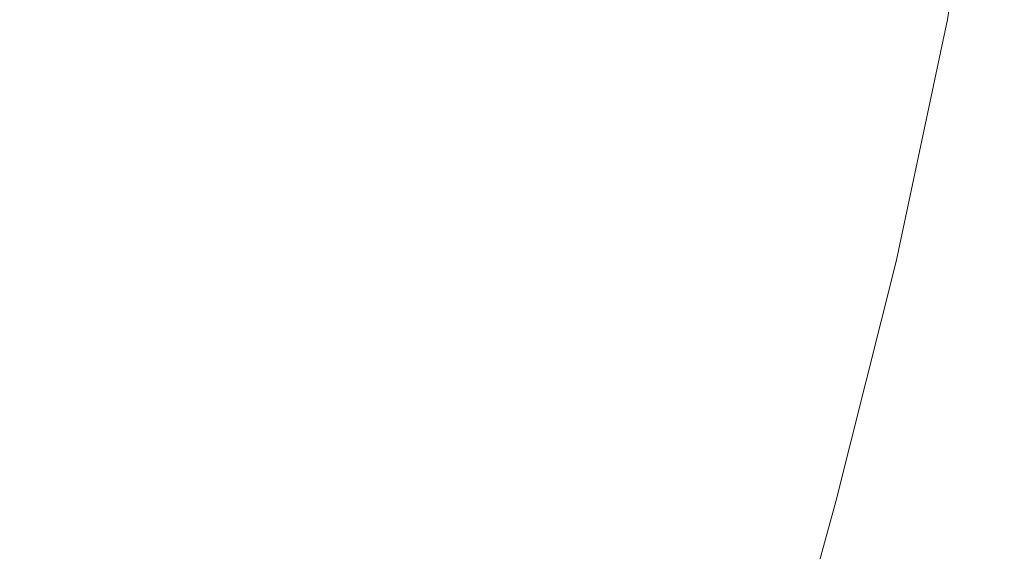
# Model space of a CAD drawing. Header units: millimetres. Extents: x 58537 to 97688, y -8921 to 14216.
# Tile 111 of 189: x 68657 to 68838, y 3392 to 3490. Entities that reach past the tile are written whole.
import ezdxf

# ---------------------------------------------------------------- set-up
doc = ezdxf.new("R2010")
doc.units = ezdxf.units.MM
doc.header["$MEASUREMENT"] = 0
doc.linetypes.add('Wipeout_Contour', pattern=[1000, 0, -1000])
doc.layers.add('Nowe_A-Armatura', color=7, linetype='Continuous')
doc.layers.add('Nowe_A-Wymiary-Zewnętrzne', color=7, linetype='Continuous')
doc.layers.add('Nowe_A-Armatura_Nr_pióra__1', color=7, linetype='Continuous', lineweight=13)
doc.layers.add('Nowe_A-Wymiary-Zewnętrzne_Nr_pióra__46', color=5, linetype='Continuous', lineweight=15)
doc.layers.add('Nowe_A-Wymiary-Zewnętrzne_Nr_pióra__45', color=7, linetype='Continuous', lineweight=15, true_color=0x40a5ff)
doc.layers.add('Nowe_A-Wymiary-Zewnętrzne_Nr_pióra__85', color=7, linetype='Continuous', lineweight=13, true_color=0x80c2ff)
doc.styles.add('STYL_AUTOMATYCZNY_2', font='arial.ttf')
doc.dimstyles.new('STYL_AUTOMATYCZNY__1', dxfattribs={"dimtxt": 125, "dimasz": 47.5, "dimexe": 0.18, "dimexo": 20, "dimgap": 0, "dimtad": 1, "dimdec": 1, "dimlfac": 0.1, "dimzin": 0, "dimdsep": 46, "dimtxsty": 'STYL_AUTOMATYCZNY_2', "dimblk": 'ARROWHEAD_11', "dimblk1": 'ARROWHEAD_11', "dimblk2": 'ARROWHEAD_11', "dimcen": 0.09, "dimclrd": 256, "dimclre": 256, "dimclrt": 5, "dimadec": 1, "dimazin": 0, "dimtfac": 1, "dimtdec": 4, "dimtmove": 0, "dimatfit": 3, "dimfxl": 0, "dimtolj": 1, "dimtzin": 0, "dimarcsym": 0})

# ---------------------------------------------------------------- blocks, each defined once
blk = doc.blocks.new('ElemPrzekroju_168')
at = {"color": 254, "linetype": 'Wipeout_Contour', "lineweight": 0, "ltscale": 1449158.234473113}
blk.add_wipeout([(68694.25, 3580), (68700.17, 3579), (68842.29, 3579), (68834.76, 3534.38), (68827.39, 3489.67), (68818.01, 3445.32), (68806.93, 3401.37), (68802.68, 3385.7), (69094.59, 2890), (69094.59, 3700), (69007.54, 3700), (69007.33, 3699.27), (69001.28, 3681.63), (68994.49, 3664.25), (68987.27, 3647.06), (68979.72, 3630), (68954.72, 3630), (68952.32, 3617), (68948.76, 3604.26), (68944.09, 3591.9), (68938.32, 3580)], dxfattribs=at).dxf.layer = 'Nowe_A-Armatura'
blk = doc.blocks.new('ElemPrzekroju_169')
at = {"color": 254, "linetype": 'Wipeout_Contour', "lineweight": 0, "ltscale": 206641.622409}
blk.add_wipeout([(68805.87, 3401.36), (68793.28, 3357.64), (68794.27, 3357.65)], dxfattribs=at).dxf.layer = 'Nowe_A-Armatura'
at = {"color": 254, "linetype": 'Wipeout_Contour', "lineweight": 0, "ltscale": 206249.602388}
blk.add_wipeout([(68642.37, 3355.11), (68676.77, 3355.49), (68682.88, 3399.7)], dxfattribs=at).dxf.layer = 'Nowe_A-Armatura'
at = {"color": 254, "linetype": 'Wipeout_Contour', "lineweight": 0, "ltscale": 206653.256779}
blk.add_wipeout([(68793.28, 3357.64), (68805.87, 3401.36), (68804.54, 3401.34)], dxfattribs=at).dxf.layer = 'Nowe_A-Armatura'
at = {"color": 254, "linetype": 'Wipeout_Contour', "lineweight": 0, "ltscale": 206222.747477}
blk.add_wipeout([(68642.37, 3355.11), (68682.88, 3399.7), (68646.93, 3399.46)], dxfattribs=at).dxf.layer = 'Nowe_A-Armatura'
at = {"color": 254, "linetype": 'Wipeout_Contour', "lineweight": 0, "ltscale": 206272.200621}
blk.add_wipeout([(68688.28, 3444.19), (68646.93, 3399.46), (68682.88, 3399.7)], dxfattribs=at).dxf.layer = 'Nowe_A-Armatura'
at = {"color": 254, "linetype": 'Wipeout_Contour', "lineweight": 0, "ltscale": 206636.240398}
blk.add_wipeout([(68804.54, 3401.34), (68790.35, 3357.58), (68793.28, 3357.64)], dxfattribs=at).dxf.layer = 'Nowe_A-Armatura'
at = {"color": 254, "linetype": 'Wipeout_Contour', "lineweight": 0, "ltscale": 206243.529786}
blk.add_wipeout([(68646.93, 3399.46), (68688.28, 3444.19), (68651.14, 3444.06)], dxfattribs=at).dxf.layer = 'Nowe_A-Armatura'
at = {"color": 254, "linetype": 'Wipeout_Contour', "lineweight": 0, "ltscale": 206645.918191}
blk.add_wipeout([(68790.35, 3357.58), (68804.54, 3401.34), (68801.35, 3401.29)], dxfattribs=at).dxf.layer = 'Nowe_A-Armatura'
at = {"color": 254, "linetype": 'Wipeout_Contour', "lineweight": 0, "ltscale": 206292.827523}
blk.add_wipeout([(68692.64, 3489.01), (68651.14, 3444.06), (68688.28, 3444.19)], dxfattribs=at).dxf.layer = 'Nowe_A-Armatura'
at = {"color": 254, "linetype": 'Wipeout_Contour', "lineweight": 0, "ltscale": 206644.037444}
blk.add_wipeout([(68806.67, 3401.37), (68794.27, 3357.65), (68794.87, 3357.67)], dxfattribs=at).dxf.layer = 'Nowe_A-Armatura'
at = {"color": 254, "linetype": 'Wipeout_Contour', "lineweight": 0, "ltscale": 206353.168218}
blk.add_wipeout([(68718.25, 3400.02), (68676.77, 3355.49), (68710.6, 3355.97)], dxfattribs=at).dxf.layer = 'Nowe_A-Armatura'
at = {"color": 254, "linetype": 'Wipeout_Contour', "lineweight": 0, "ltscale": 206262.369544}
blk.add_wipeout([(68651.14, 3444.06), (68692.64, 3489.01), (68654.66, 3488.92)], dxfattribs=at).dxf.layer = 'Nowe_A-Armatura'
at = {"color": 254, "linetype": 'Wipeout_Contour', "lineweight": 0, "ltscale": 206656.337067}
blk.add_wipeout([(68794.27, 3357.65), (68806.67, 3401.37), (68805.87, 3401.36)], dxfattribs=at).dxf.layer = 'Nowe_A-Armatura'
at = {"color": 254, "linetype": 'Wipeout_Contour', "lineweight": 0, "ltscale": 206328.345019}
blk.add_wipeout([(68682.88, 3399.7), (68676.77, 3355.49), (68718.25, 3400.02)], dxfattribs=at).dxf.layer = 'Nowe_A-Armatura'
at = {"color": 254, "linetype": 'Wipeout_Contour', "lineweight": 0, "ltscale": 206310.922638}
blk.add_wipeout([(68696.07, 3534.03), (68654.66, 3488.92), (68692.64, 3489.01)], dxfattribs=at).dxf.layer = 'Nowe_A-Armatura'
at = {"color": 254, "linetype": 'Wipeout_Contour', "lineweight": 0, "ltscale": 206380.188482}
blk.add_wipeout([(68725.02, 3444.38), (68682.88, 3399.7), (68718.25, 3400.02)], dxfattribs=at).dxf.layer = 'Nowe_A-Armatura'
at = {"color": 254, "linetype": 'Wipeout_Contour', "lineweight": 0, "ltscale": 206681.610006}
blk.add_wipeout([(68816.6, 3445.31), (68804.54, 3401.34), (68805.87, 3401.36)], dxfattribs=at).dxf.layer = 'Nowe_A-Armatura'
at = {"color": 254, "linetype": 'Wipeout_Contour', "lineweight": 0, "ltscale": 206278.947015}
blk.add_wipeout([(68654.66, 3488.92), (68696.07, 3534.03), (68657.43, 3533.95)], dxfattribs=at).dxf.layer = 'Nowe_A-Armatura'
at = {"color": 254, "linetype": 'Wipeout_Contour', "lineweight": 0, "ltscale": 206353.21261}
blk.add_wipeout([(68682.88, 3399.7), (68725.02, 3444.38), (68688.28, 3444.19)], dxfattribs=at).dxf.layer = 'Nowe_A-Armatura'
at = {"color": 254, "linetype": 'Wipeout_Contour', "lineweight": 0, "ltscale": 206692.045654}
blk.add_wipeout([(68804.54, 3401.34), (68816.6, 3445.31), (68814.83, 3445.3)], dxfattribs=at).dxf.layer = 'Nowe_A-Armatura'
at = {"color": 254, "linetype": 'Wipeout_Contour', "lineweight": 0, "ltscale": 206404.458068}
blk.add_wipeout([(68730.5, 3489.12), (68688.28, 3444.19), (68725.02, 3444.38)], dxfattribs=at).dxf.layer = 'Nowe_A-Armatura'
at = {"color": 254, "linetype": 'Wipeout_Contour', "lineweight": 0, "ltscale": 206675.187834}
blk.add_wipeout([(68814.83, 3445.3), (68801.35, 3401.29), (68804.54, 3401.34)], dxfattribs=at).dxf.layer = 'Nowe_A-Armatura'
at = {"color": 254, "linetype": 'Wipeout_Contour', "lineweight": 0, "ltscale": 206454.023175}
blk.add_wipeout([(68752.53, 3400.5), (68710.6, 3355.97), (68743.35, 3356.61)], dxfattribs=at).dxf.layer = 'Nowe_A-Armatura'
at = {"color": 254, "linetype": 'Wipeout_Contour', "lineweight": 0, "ltscale": 206375.191056}
blk.add_wipeout([(68688.28, 3444.19), (68730.5, 3489.12), (68692.64, 3489.01)], dxfattribs=at).dxf.layer = 'Nowe_A-Armatura'
at = {"color": 254, "linetype": 'Wipeout_Contour', "lineweight": 0, "ltscale": 206683.720136}
blk.add_wipeout([(68801.35, 3401.29), (68814.83, 3445.3), (68811.35, 3445.27)], dxfattribs=at).dxf.layer = 'Nowe_A-Armatura'
at = {"color": 254, "linetype": 'Wipeout_Contour', "lineweight": 0, "ltscale": 206431.729202}
blk.add_wipeout([(68710.6, 3355.97), (68752.53, 3400.5), (68718.25, 3400.02)], dxfattribs=at).dxf.layer = 'Nowe_A-Armatura'
at = {"color": 254, "linetype": 'Wipeout_Contour', "lineweight": 0, "ltscale": 206425.367429}
blk.add_wipeout([(68734.8, 3534.09), (68692.64, 3489.01), (68730.5, 3489.12)], dxfattribs=at).dxf.layer = 'Nowe_A-Armatura'
at = {"color": 254, "linetype": 'Wipeout_Contour', "lineweight": 0, "ltscale": 206485.820915}
blk.add_wipeout([(68761.03, 3444.69), (68718.25, 3400.02), (68752.53, 3400.5)], dxfattribs=at).dxf.layer = 'Nowe_A-Armatura'
at = {"color": 254, "linetype": 'Wipeout_Contour', "lineweight": 0, "ltscale": 206684.845307}
blk.add_wipeout([(68817.66, 3445.32), (68805.87, 3401.36), (68806.67, 3401.37)], dxfattribs=at).dxf.layer = 'Nowe_A-Armatura'
at = {"color": 254, "linetype": 'Wipeout_Contour', "lineweight": 0, "ltscale": 206394.145806}
blk.add_wipeout([(68692.64, 3489.01), (68734.8, 3534.09), (68696.07, 3534.03)], dxfattribs=at).dxf.layer = 'Nowe_A-Armatura'
at = {"color": 254, "linetype": 'Wipeout_Contour', "lineweight": 0, "ltscale": 206461.214823}
blk.add_wipeout([(68718.25, 3400.02), (68761.03, 3444.69), (68725.02, 3444.38)], dxfattribs=at).dxf.layer = 'Nowe_A-Armatura'
at = {"color": 254, "linetype": 'Wipeout_Contour', "lineweight": 0, "ltscale": 206696.152405}
blk.add_wipeout([(68805.87, 3401.36), (68817.66, 3445.32), (68816.6, 3445.31)], dxfattribs=at).dxf.layer = 'Nowe_A-Armatura'
at = {"color": 254, "linetype": 'Wipeout_Contour', "lineweight": 0, "ltscale": 206514.799671}
blk.add_wipeout([(68768.15, 3489.29), (68725.02, 3444.38), (68761.03, 3444.69)], dxfattribs=at).dxf.layer = 'Nowe_A-Armatura'
at = {"color": 254, "linetype": 'Wipeout_Contour', "lineweight": 0, "ltscale": 206718.1611}
blk.add_wipeout([(68825.63, 3489.67), (68814.83, 3445.3), (68816.6, 3445.31)], dxfattribs=at).dxf.layer = 'Nowe_A-Armatura'
at = {"color": 254, "linetype": 'Wipeout_Contour', "lineweight": 0, "ltscale": 206511.160928}
blk.add_wipeout([(68764.81, 3400.72), (68743.35, 3356.61), (68755.25, 3356.88)], dxfattribs=at).dxf.layer = 'Nowe_A-Armatura'
at = {"color": 254, "linetype": 'Wipeout_Contour', "lineweight": 0, "ltscale": 206645.121494}
blk.add_wipeout([(68794.87, 3357.67), (68795.06, 3357.67), (68806.93, 3401.37)], dxfattribs=at).dxf.layer = 'Nowe_A-Armatura'
at = {"color": 254, "linetype": 'Wipeout_Contour', "lineweight": 0, "ltscale": 206487.295753}
blk.add_wipeout([(68725.02, 3444.38), (68768.15, 3489.29), (68730.5, 3489.12)], dxfattribs=at).dxf.layer = 'Nowe_A-Armatura'
at = {"color": 254, "linetype": 'Wipeout_Contour', "lineweight": 0, "ltscale": 206726.625275}
blk.add_wipeout([(68814.83, 3445.3), (68825.63, 3489.67), (68823.42, 3489.66)], dxfattribs=at).dxf.layer = 'Nowe_A-Armatura'
at = {"color": 254, "linetype": 'Wipeout_Contour', "lineweight": 0, "ltscale": 206510.7624}
blk.add_wipeout([(68743.35, 3356.61), (68764.81, 3400.72), (68752.53, 3400.5)], dxfattribs=at).dxf.layer = 'Nowe_A-Armatura'
at = {"color": 254, "linetype": 'Wipeout_Contour', "lineweight": 0, "ltscale": 206657.94949}
blk.add_wipeout([(68806.67, 3401.37), (68794.87, 3357.67), (68806.93, 3401.37)], dxfattribs=at).dxf.layer = 'Nowe_A-Armatura'
at = {"color": 254, "linetype": 'Wipeout_Contour', "lineweight": 0, "ltscale": 206539.689081}
blk.add_wipeout([(68730.5, 3489.12), (68768.15, 3489.29), (68773.72, 3534.15)], dxfattribs=at).dxf.layer = 'Nowe_A-Armatura'
at = {"color": 254, "linetype": 'Wipeout_Contour', "lineweight": 0, "ltscale": 206710.592293}
blk.add_wipeout([(68823.42, 3489.66), (68811.35, 3445.27), (68814.83, 3445.3)], dxfattribs=at).dxf.layer = 'Nowe_A-Armatura'
at = {"color": 254, "linetype": 'Wipeout_Contour', "lineweight": 0, "ltscale": 206545.277446}
blk.add_wipeout([(68773.74, 3444.85), (68752.53, 3400.5), (68764.81, 3400.72)], dxfattribs=at).dxf.layer = 'Nowe_A-Armatura'
at = {"color": 254, "linetype": 'Wipeout_Contour', "lineweight": 0, "ltscale": 206509.485423}
blk.add_wipeout([(68730.5, 3489.12), (68773.72, 3534.15), (68734.8, 3534.09)], dxfattribs=at).dxf.layer = 'Nowe_A-Armatura'
at = {"color": 254, "linetype": 'Wipeout_Contour', "lineweight": 0, "ltscale": 206717.325234}
blk.add_wipeout([(68819.69, 3489.64), (68811.35, 3445.27), (68823.42, 3489.66)], dxfattribs=at).dxf.layer = 'Nowe_A-Armatura'
at = {"color": 254, "linetype": 'Wipeout_Contour', "lineweight": 0, "ltscale": 206543.924077}
blk.add_wipeout([(68752.53, 3400.5), (68773.74, 3444.85), (68761.03, 3444.69)], dxfattribs=at).dxf.layer = 'Nowe_A-Armatura'
at = {"color": 254, "linetype": 'Wipeout_Contour', "lineweight": 0, "ltscale": 206576.785447}
blk.add_wipeout([(68781.26, 3489.37), (68761.03, 3444.69), (68773.74, 3444.85)], dxfattribs=at).dxf.layer = 'Nowe_A-Armatura'
at = {"color": 254, "linetype": 'Wipeout_Contour', "lineweight": 0, "ltscale": 206722.376238}
blk.add_wipeout([(68826.95, 3489.67), (68816.6, 3445.31), (68817.66, 3445.32)], dxfattribs=at).dxf.layer = 'Nowe_A-Armatura'
at = {"color": 254, "linetype": 'Wipeout_Contour', "lineweight": 0, "ltscale": 206546.033326}
blk.add_wipeout([(68755.25, 3356.88), (68766.53, 3357.11), (68776.48, 3400.92)], dxfattribs=at).dxf.layer = 'Nowe_A-Armatura'
at = {"color": 254, "linetype": 'Wipeout_Contour', "lineweight": 0, "ltscale": 206573.767329}
blk.add_wipeout([(68761.03, 3444.69), (68781.26, 3489.37), (68768.15, 3489.29)], dxfattribs=at).dxf.layer = 'Nowe_A-Armatura'
at = {"color": 254, "linetype": 'Wipeout_Contour', "lineweight": 0, "ltscale": 206731.844204}
blk.add_wipeout([(68816.6, 3445.31), (68826.95, 3489.67), (68825.63, 3489.67)], dxfattribs=at).dxf.layer = 'Nowe_A-Armatura'
at = {"color": 254, "linetype": 'Wipeout_Contour', "lineweight": 0, "ltscale": 206546.577314}
blk.add_wipeout([(68755.25, 3356.88), (68776.48, 3400.92), (68764.81, 3400.72)], dxfattribs=at).dxf.layer = 'Nowe_A-Armatura'
at = {"color": 254, "linetype": 'Wipeout_Contour', "lineweight": 0, "ltscale": 206603.979909}
blk.add_wipeout([(68787.13, 3534.18), (68768.15, 3489.29), (68781.26, 3489.37)], dxfattribs=at).dxf.layer = 'Nowe_A-Armatura'
at = {"color": 254, "linetype": 'Wipeout_Contour', "lineweight": 0, "ltscale": 206749.521212}
blk.add_wipeout([(68832.73, 3534.37), (68823.42, 3489.66), (68825.63, 3489.67)], dxfattribs=at).dxf.layer = 'Nowe_A-Armatura'
at = {"color": 254, "linetype": 'Wipeout_Contour', "lineweight": 0, "ltscale": 206581.227442}
blk.add_wipeout([(68785.74, 3444.98), (68764.81, 3400.72), (68776.48, 3400.92)], dxfattribs=at).dxf.layer = 'Nowe_A-Armatura'
at = {"color": 254, "linetype": 'Wipeout_Contour', "lineweight": 0, "ltscale": 206686.301876}
blk.add_wipeout([(68806.67, 3401.37), (68806.93, 3401.37), (68818.01, 3445.32)], dxfattribs=at).dxf.layer = 'Nowe_A-Armatura'
at = {"color": 254, "linetype": 'Wipeout_Contour', "lineweight": 0, "ltscale": 206599.179122}
blk.add_wipeout([(68773.72, 3534.15), (68768.15, 3489.29), (68787.13, 3534.18)], dxfattribs=at).dxf.layer = 'Nowe_A-Armatura'
at = {"color": 254, "linetype": 'Wipeout_Contour', "lineweight": 0, "ltscale": 206755.909572}
blk.add_wipeout([(68823.42, 3489.66), (68832.73, 3534.37), (68830.18, 3534.37)], dxfattribs=at).dxf.layer = 'Nowe_A-Armatura'
at = {"color": 254, "linetype": 'Wipeout_Contour', "lineweight": 0, "ltscale": 206580.858302}
blk.add_wipeout([(68773.74, 3444.85), (68764.81, 3400.72), (68785.74, 3444.98)], dxfattribs=at).dxf.layer = 'Nowe_A-Armatura'
at = {"color": 254, "linetype": 'Wipeout_Contour', "lineweight": 0, "ltscale": 206698.305515}
blk.add_wipeout([(68817.66, 3445.32), (68806.67, 3401.37), (68818.01, 3445.32)], dxfattribs=at).dxf.layer = 'Nowe_A-Armatura'
at = {"color": 254, "linetype": 'Wipeout_Contour', "lineweight": 0, "ltscale": 206740.925005}
blk.add_wipeout([(68819.69, 3489.64), (68823.42, 3489.66), (68830.18, 3534.37)], dxfattribs=at).dxf.layer = 'Nowe_A-Armatura'
at = {"color": 254, "linetype": 'Wipeout_Contour', "lineweight": 0, "ltscale": 206613.751177}
blk.add_wipeout([(68793.52, 3489.45), (68773.74, 3444.85), (68785.74, 3444.98)], dxfattribs=at).dxf.layer = 'Nowe_A-Armatura'
at = {"color": 254, "linetype": 'Wipeout_Contour', "lineweight": 0, "ltscale": 206577.726334}
blk.add_wipeout([(68786.86, 3401.08), (68766.53, 3357.11), (68776.53, 3357.32)], dxfattribs=at).dxf.layer = 'Nowe_A-Armatura'
at = {"color": 254, "linetype": 'Wipeout_Contour', "lineweight": 0, "ltscale": 206745.807466}
blk.add_wipeout([(68826.25, 3534.36), (68819.69, 3489.64), (68830.18, 3534.37)], dxfattribs=at).dxf.layer = 'Nowe_A-Armatura'
at = {"color": 254, "linetype": 'Wipeout_Contour', "lineweight": 0, "ltscale": 206611.785873}
blk.add_wipeout([(68773.74, 3444.85), (68793.52, 3489.45), (68781.26, 3489.37)], dxfattribs=at).dxf.layer = 'Nowe_A-Armatura'
at = {"color": 254, "linetype": 'Wipeout_Contour', "lineweight": 0, "ltscale": 206579.863086}
blk.add_wipeout([(68776.48, 3400.92), (68766.53, 3357.11), (68786.86, 3401.08)], dxfattribs=at).dxf.layer = 'Nowe_A-Armatura'
at = {"color": 254, "linetype": 'Wipeout_Contour', "lineweight": 0, "ltscale": 206641.826951}
blk.add_wipeout([(68799.63, 3534.22), (68781.26, 3489.37), (68793.52, 3489.45)], dxfattribs=at).dxf.layer = 'Nowe_A-Armatura'
at = {"color": 254, "linetype": 'Wipeout_Contour', "lineweight": 0, "ltscale": 206724.294793}
blk.add_wipeout([(68817.66, 3445.32), (68818.01, 3445.32), (68827.39, 3489.67)], dxfattribs=at).dxf.layer = 'Nowe_A-Armatura'
at = {"color": 254, "linetype": 'Wipeout_Contour', "lineweight": 0, "ltscale": 206613.935345}
blk.add_wipeout([(68796.38, 3445.11), (68776.48, 3400.92), (68786.86, 3401.08)], dxfattribs=at).dxf.layer = 'Nowe_A-Armatura'
at = {"color": 254, "linetype": 'Wipeout_Contour', "lineweight": 0, "ltscale": 206638.12406}
blk.add_wipeout([(68781.26, 3489.37), (68799.63, 3534.22), (68787.13, 3534.18)], dxfattribs=at).dxf.layer = 'Nowe_A-Armatura'
at = {"color": 254, "linetype": 'Wipeout_Contour', "lineweight": 0, "ltscale": 206734.58467}
blk.add_wipeout([(68826.95, 3489.67), (68817.66, 3445.32), (68827.39, 3489.67)], dxfattribs=at).dxf.layer = 'Nowe_A-Armatura'
at = {"color": 254, "linetype": 'Wipeout_Contour', "lineweight": 0, "ltscale": 206615.108121}
blk.add_wipeout([(68776.48, 3400.92), (68796.38, 3445.11), (68785.74, 3444.98)], dxfattribs=at).dxf.layer = 'Nowe_A-Armatura'
at = {"layer": 'Nowe_A-Armatura_Nr_pióra__1', "color": 7, "linetype": 'Continuous', "lineweight": 13}
blk.add_line((68834.76, 3534.38), (68827.39, 3489.67), dxfattribs=at)
at = {"color": 254, "linetype": 'Wipeout_Contour', "lineweight": 0, "ltscale": 206647.232209}
blk.add_wipeout([(68804.36, 3489.53), (68785.74, 3444.98), (68796.38, 3445.11)], dxfattribs=at).dxf.layer = 'Nowe_A-Armatura'
at = {"color": 254, "linetype": 'Wipeout_Contour', "lineweight": 0, "ltscale": 206604.337928}
blk.add_wipeout([(68795.32, 3401.2), (68776.53, 3357.32), (68784.63, 3357.47)], dxfattribs=at).dxf.layer = 'Nowe_A-Armatura'
at = {"color": 254, "linetype": 'Wipeout_Contour', "lineweight": 0, "ltscale": 206646.81801}
blk.add_wipeout([(68785.74, 3444.98), (68804.36, 3489.53), (68793.52, 3489.45)], dxfattribs=at).dxf.layer = 'Nowe_A-Armatura'
at = {"color": 254, "linetype": 'Wipeout_Contour', "lineweight": 0, "ltscale": 206608.628424}
blk.add_wipeout([(68776.53, 3357.32), (68795.32, 3401.2), (68786.86, 3401.08)], dxfattribs=at).dxf.layer = 'Nowe_A-Armatura'
at = {"color": 254, "linetype": 'Wipeout_Contour', "lineweight": 0, "ltscale": 206675.928869}
blk.add_wipeout([(68810.62, 3534.28), (68793.52, 3489.45), (68804.36, 3489.53)], dxfattribs=at).dxf.layer = 'Nowe_A-Armatura'
at = {"color": 254, "linetype": 'Wipeout_Contour', "lineweight": 0, "ltscale": 206641.517373}
blk.add_wipeout([(68805.08, 3445.2), (68786.86, 3401.08), (68795.32, 3401.2)], dxfattribs=at).dxf.layer = 'Nowe_A-Armatura'
at = {"color": 254, "linetype": 'Wipeout_Contour', "lineweight": 0, "ltscale": 206673.806691}
blk.add_wipeout([(68793.52, 3489.45), (68810.62, 3534.28), (68799.63, 3534.22)], dxfattribs=at).dxf.layer = 'Nowe_A-Armatura'
at = {"color": 254, "linetype": 'Wipeout_Contour', "lineweight": 0, "ltscale": 206644.751098}
blk.add_wipeout([(68786.86, 3401.08), (68805.08, 3445.2), (68796.38, 3445.11)], dxfattribs=at).dxf.layer = 'Nowe_A-Armatura'
at = {"color": 254, "linetype": 'Wipeout_Contour', "lineweight": 0, "ltscale": 206675.471245}
blk.add_wipeout([(68813.23, 3489.59), (68796.38, 3445.11), (68805.08, 3445.2)], dxfattribs=at).dxf.layer = 'Nowe_A-Armatura'
at = {"color": 254, "linetype": 'Wipeout_Contour', "lineweight": 0, "ltscale": 206624.265451}
blk.add_wipeout([(68801.35, 3401.29), (68784.63, 3357.47), (68790.35, 3357.58)], dxfattribs=at).dxf.layer = 'Nowe_A-Armatura'
at = {"color": 254, "linetype": 'Wipeout_Contour', "lineweight": 0, "ltscale": 206677.076343}
blk.add_wipeout([(68796.38, 3445.11), (68813.23, 3489.59), (68804.36, 3489.53)], dxfattribs=at).dxf.layer = 'Nowe_A-Armatura'
at = {"color": 254, "linetype": 'Wipeout_Contour', "lineweight": 0, "ltscale": 206631.119778}
blk.add_wipeout([(68795.32, 3401.2), (68784.63, 3357.47), (68801.35, 3401.29)], dxfattribs=at).dxf.layer = 'Nowe_A-Armatura'
at = {"color": 254, "linetype": 'Wipeout_Contour', "lineweight": 0, "ltscale": 206704.664487}
blk.add_wipeout([(68819.63, 3534.32), (68804.36, 3489.53), (68813.23, 3489.59)], dxfattribs=at).dxf.layer = 'Nowe_A-Armatura'
at = {"color": 254, "linetype": 'Wipeout_Contour', "lineweight": 0, "ltscale": 206662.357185}
blk.add_wipeout([(68795.32, 3401.2), (68801.35, 3401.29), (68811.35, 3445.27)], dxfattribs=at).dxf.layer = 'Nowe_A-Armatura'
at = {"color": 254, "linetype": 'Wipeout_Contour', "lineweight": 0, "ltscale": 206704.565407}
blk.add_wipeout([(68804.36, 3489.53), (68819.63, 3534.32), (68810.62, 3534.28)], dxfattribs=at).dxf.layer = 'Nowe_A-Armatura'
at = {"color": 254, "linetype": 'Wipeout_Contour', "lineweight": 0, "ltscale": 206668.086091}
blk.add_wipeout([(68805.08, 3445.2), (68795.32, 3401.2), (68811.35, 3445.27)], dxfattribs=at).dxf.layer = 'Nowe_A-Armatura'
at = {"layer": 'Nowe_A-Armatura_Nr_pióra__1', "color": 7, "linetype": 'Continuous', "lineweight": 13}
blk.add_line((68806.93, 3401.37), (68795.06, 3357.67), dxfattribs=at)
at = {"color": 254, "linetype": 'Wipeout_Contour', "lineweight": 0, "ltscale": 206696.979577}
blk.add_wipeout([(68805.08, 3445.2), (68811.35, 3445.27), (68819.69, 3489.64)], dxfattribs=at).dxf.layer = 'Nowe_A-Armatura'
at = {"color": 254, "linetype": 'Wipeout_Contour', "lineweight": 0, "ltscale": 206701.002095}
blk.add_wipeout([(68805.08, 3445.2), (68819.69, 3489.64), (68813.23, 3489.59)], dxfattribs=at).dxf.layer = 'Nowe_A-Armatura'
at = {"layer": 'Nowe_A-Armatura_Nr_pióra__1', "color": 7, "linetype": 'Continuous', "lineweight": 13}
blk.add_line((68818.01, 3445.32), (68806.93, 3401.37), dxfattribs=at)
at = {"color": 254, "linetype": 'Wipeout_Contour', "lineweight": 0, "ltscale": 206726.669539}
blk.add_wipeout([(68826.25, 3534.36), (68813.23, 3489.59), (68819.69, 3489.64)], dxfattribs=at).dxf.layer = 'Nowe_A-Armatura'
at = {"color": 254, "linetype": 'Wipeout_Contour', "lineweight": 0, "ltscale": 206728.948009}
blk.add_wipeout([(68813.23, 3489.59), (68826.25, 3534.36), (68819.63, 3534.32)], dxfattribs=at).dxf.layer = 'Nowe_A-Armatura'
at = {"layer": 'Nowe_A-Armatura_Nr_pióra__1', "color": 7, "linetype": 'Continuous', "lineweight": 13}
blk.add_line((68827.39, 3489.67), (68818.01, 3445.32), dxfattribs=at)
blk = doc.blocks.new('*D977')
at = {"layer": 'Nowe_A-Wymiary-Zewnętrzne_Nr_pióra__45', "linetype": 'Continuous', "lineweight": 15, "true_color": 0x40a5ff}
for points in [[(66434, 5430), (66434.95, 5425.22), (66437.66, 5421.16), (66441.72, 5418.45), (66446.5, 5417.5), (66451.28, 5418.45), (66455.34, 5421.16), (66458.05, 5425.22), (66459, 5430), (66458.05, 5434.78), (66455.34, 5438.84), (66451.28, 5441.55), (66446.5, 5442.5), (66441.72, 5441.55), (66437.66, 5438.84), (66434.95, 5434.78)], [(66434, 2890), (66434.95, 2885.22), (66437.66, 2881.16), (66441.72, 2878.45), (66446.5, 2877.5), (66451.28, 2878.45), (66455.34, 2881.16), (66458.05, 2885.22), (66459, 2890), (66458.05, 2894.78), (66455.34, 2898.84), (66451.28, 2901.55), (66446.5, 2902.5), (66441.72, 2901.55), (66437.66, 2898.84), (66434.95, 2894.78)]]:
    blk.add_hatch(color=161, dxfattribs=at).paths.add_polyline_path(points)
at = {"layer": 'Nowe_A-Wymiary-Zewnętrzne_Nr_pióra__45', "color": 161, "linetype": 'Continuous', "lineweight": 15, "true_color": 0x40a5ff}
for centre in [(66446.5, 5430), (66446.5, 2890)]:
    blk.add_circle(centre, 12.5, dxfattribs=at)
at = {"layer": 'Nowe_A-Wymiary-Zewnętrzne_Nr_pióra__85', "color": 151, "linetype": 'Continuous', "lineweight": 13, "true_color": 0x80c2ff}
for p, q in [((66446.5, 2902.5), (66446.5, 5417.5)), ((66434, 2890), (66399.62, 2890)), ((66493.37, 2890), (66459, 2890))]:
    blk.add_line(p, q, dxfattribs=at)
at = {"layer": 'Nowe_A-Wymiary-Zewnętrzne_Nr_pióra__46', "color": 5, "lineweight": 15, "char_height": 125, "attachment_point": 7, "rotation": 90, "style": 'STYL_AUTOMATYCZNY_2'}
for s, insert in [('\\A1;{\\pql;\\fArial|b0|i0|c238|p0;\\W1.000000;21,0}', (66421.5, 5083.85)), ('\\A1;{\\pql;\\fArial|b0|i0|c238|p0;\\W1.000000;254,0}', (66421.5, 3945.5)), ('\\A1;{\\pql;\\fArial|b0|i0|c238|p0;\\W1.000000;14,0}', (66421.5, 2902.5))]:
    blk.add_mtext(s, dxfattribs=dict(at, insert=insert))
blk = doc.blocks.new('ARROWHEAD_11')
at = {"color": 0, "linetype": 'Continuous', "lineweight": 0}
blk.add_line((0, 0), (-1, 0), dxfattribs=at)
at = {"color": 0, "linetype": 'Continuous', "lineweight": 0, "const_width": 0.25, "flags": 128}
blk.add_lwpolyline([(-0.125, 0, 1), (0.125, 0, 1)], format="xyb", close=True, dxfattribs=at)
blk = doc.blocks.new('*D1017')
at = {"layer": 'Nowe_A-Wymiary-Zewnętrzne_Nr_pióra__45', "linetype": 'Continuous', "lineweight": 15, "true_color": 0x40a5ff}
for points in [[(93173.54, 5090), (93174.49, 5085.22), (93177.2, 5081.16), (93181.25, 5078.45), (93186.04, 5077.5), (93190.82, 5078.45), (93194.88, 5081.16), (93197.59, 5085.22), (93198.54, 5090), (93197.59, 5094.78), (93194.88, 5098.84), (93190.82, 5101.55), (93186.04, 5102.5), (93181.25, 5101.55), (93177.2, 5098.84), (93174.49, 5094.78)], [(93173.54, 2890), (93174.49, 2885.22), (93177.2, 2881.16), (93181.25, 2878.45), (93186.04, 2877.5), (93190.82, 2878.45), (93194.88, 2881.16), (93197.59, 2885.22), (93198.54, 2890), (93197.59, 2894.78), (93194.88, 2898.84), (93190.82, 2901.55), (93186.04, 2902.5), (93181.25, 2901.55), (93177.2, 2898.84), (93174.49, 2894.78)]]:
    blk.add_hatch(color=161, dxfattribs=at).paths.add_polyline_path(points)
at = {"layer": 'Nowe_A-Wymiary-Zewnętrzne_Nr_pióra__45', "color": 161, "linetype": 'Continuous', "lineweight": 15, "true_color": 0x40a5ff}
for centre in [(93186.04, 5090), (93186.04, 2890)]:
    blk.add_circle(centre, 12.5, dxfattribs=at)
at = {"layer": 'Nowe_A-Wymiary-Zewnętrzne_Nr_pióra__85', "color": 151, "linetype": 'Continuous', "lineweight": 13, "true_color": 0x80c2ff}
for p, q in [((93173.54, 5090), (93139.16, 5090)), ((93232.91, 5090), (93198.54, 5090)), ((93186.04, 2902.5), (93186.04, 5077.5)), ((93173.54, 2890), (93139.16, 2890)), ((93232.91, 2890), (93198.54, 2890))]:
    blk.add_line(p, q, dxfattribs=at)
at = {"layer": 'Nowe_A-Wymiary-Zewnętrzne_Nr_pióra__46', "color": 5, "lineweight": 15, "char_height": 125, "attachment_point": 7, "rotation": 90, "style": 'STYL_AUTOMATYCZNY_2'}
for s, insert in [('\\A1;{\\pql;\\fArial|b0|i0|c238|p0;\\W1.000000;220,0}', (93161.04, 3942.33)), ('\\A1;{\\pql;\\fArial|b0|i0|c238|p0;\\W1.000000;14,0}', (93161.04, 2902.5))]:
    blk.add_mtext(s, dxfattribs=dict(at, insert=insert))
blk = doc.blocks.new('*D1027')
at = {"layer": 'Nowe_A-Wymiary-Zewnętrzne_Nr_pióra__45', "linetype": 'Continuous', "lineweight": 15, "true_color": 0x40a5ff}
for points in [[(93506.73, 12845.37), (93507.68, 12840.59), (93510.39, 12836.54), (93514.45, 12833.83), (93519.23, 12832.87), (93524.01, 12833.83), (93528.07, 12836.54), (93530.78, 12840.59), (93531.73, 12845.37), (93530.78, 12850.16), (93528.07, 12854.21), (93524.01, 12856.92), (93519.23, 12857.87), (93514.45, 12856.92), (93510.39, 12854.21), (93507.68, 12850.16)], [(93506.73, -450), (93507.68, -454.78), (93510.39, -458.84), (93514.45, -461.55), (93519.23, -462.5), (93524.01, -461.55), (93528.07, -458.84), (93530.78, -454.78), (93531.73, -450), (93530.78, -445.22), (93528.07, -441.16), (93524.01, -438.45), (93519.23, -437.5), (93514.45, -438.45), (93510.39, -441.16), (93507.68, -445.22)]]:
    blk.add_hatch(color=161, dxfattribs=at).paths.add_polyline_path(points)
at = {"layer": 'Nowe_A-Wymiary-Zewnętrzne_Nr_pióra__45', "color": 161, "linetype": 'Continuous', "lineweight": 15, "true_color": 0x40a5ff}
for centre in [(93519.23, 12845.37), (93519.23, -450)]:
    blk.add_circle(centre, 12.5, dxfattribs=at)
at = {"layer": 'Nowe_A-Wymiary-Zewnętrzne_Nr_pióra__85', "color": 151, "linetype": 'Continuous', "lineweight": 13, "true_color": 0x80c2ff}
for p, q in [((93519.23, 12857.87), (93519.23, 12870.37)), ((93506.73, 12845.37), (93472.36, 12845.37)), ((93566.11, 12845.37), (93531.73, 12845.37)), ((93519.23, -437.5), (93519.23, 12832.87)), ((93506.73, -450), (93472.36, -450)), ((93566.11, -450), (93531.73, -450)), ((93519.23, -475), (93519.23, -462.5))]:
    blk.add_line(p, q, dxfattribs=at)
at = {"layer": 'Nowe_A-Wymiary-Zewnętrzne_Nr_pióra__46', "color": 5, "lineweight": 15, "insert": (93494.23, 5911.71), "char_height": 125, "attachment_point": 7, "rotation": 90, "style": 'STYL_AUTOMATYCZNY_2'}
blk.add_mtext('\\A1;{\\pql;\\fArial|b0|i0|c238|p0;\\W1.000000;1\xa0329,5}', dxfattribs=at)
blk = doc.blocks.new('*D1036')
at = {"layer": 'Nowe_A-Wymiary-Zewnętrzne_Nr_pióra__45', "linetype": 'Continuous', "lineweight": 15, "true_color": 0x40a5ff}
for points in [[(90228.51, 5430), (90229.46, 5425.22), (90232.17, 5421.16), (90236.23, 5418.45), (90241.01, 5417.5), (90245.79, 5418.45), (90249.85, 5421.16), (90252.56, 5425.22), (90253.51, 5430), (90252.56, 5434.78), (90249.85, 5438.84), (90245.79, 5441.55), (90241.01, 5442.5), (90236.23, 5441.55), (90232.17, 5438.84), (90229.46, 5434.78)], [(90228.51, 2890), (90229.46, 2885.22), (90232.17, 2881.16), (90236.23, 2878.45), (90241.01, 2877.5), (90245.79, 2878.45), (90249.85, 2881.16), (90252.56, 2885.22), (90253.51, 2890), (90252.56, 2894.78), (90249.85, 2898.84), (90245.79, 2901.55), (90241.01, 2902.5), (90236.23, 2901.55), (90232.17, 2898.84), (90229.46, 2894.78)]]:
    blk.add_hatch(color=161, dxfattribs=at).paths.add_polyline_path(points)
at = {"layer": 'Nowe_A-Wymiary-Zewnętrzne_Nr_pióra__45', "color": 161, "linetype": 'Continuous', "lineweight": 15, "true_color": 0x40a5ff}
for centre in [(90241.01, 5430), (90241.01, 2890)]:
    blk.add_circle(centre, 12.5, dxfattribs=at)
at = {"layer": 'Nowe_A-Wymiary-Zewnętrzne_Nr_pióra__85', "color": 151, "linetype": 'Continuous', "lineweight": 13, "true_color": 0x80c2ff}
for p, q in [((90241.01, 2902.5), (90241.01, 5417.5)), ((90228.51, 2890), (90194.13, 2890)), ((90287.88, 2890), (90253.51, 2890))]:
    blk.add_line(p, q, dxfattribs=at)
at = {"layer": 'Nowe_A-Wymiary-Zewnętrzne_Nr_pióra__46', "color": 5, "lineweight": 15, "char_height": 125, "attachment_point": 7, "rotation": 90, "style": 'STYL_AUTOMATYCZNY_2'}
for s, insert in [('\\A1;{\\pql;\\fArial|b0|i0|c238|p0;\\W1.000000;21,0}', (90216.01, 5083.85)), ('\\A1;{\\pql;\\fArial|b0|i0|c238|p0;\\W1.000000;254,0}', (90216.01, 3945.5)), ('\\A1;{\\pql;\\fArial|b0|i0|c238|p0;\\W1.000000;14,0}', (90216.01, 2902.5))]:
    blk.add_mtext(s, dxfattribs=dict(at, insert=insert))

msp = doc.modelspace()

# ---------------------------------------------------------------- block references
at = {"layer": 'Nowe_A-Armatura', "lineweight": 0}
msp.add_blockref('ElemPrzekroju_168', (0, 0), dxfattribs=at)

# ---------------------------------------------------------------- next in the draw order: block references
msp.add_blockref('ElemPrzekroju_169', (0, 0), dxfattribs=at)

# ---------------------------------------------------------------- next in the draw order: dimensions: what is measured, and where the dimension line sits
at = {"layer": 'Nowe_A-Wymiary-Zewnętrzne', "color": 151, "linetype": 'Continuous', "lineweight": 13, "true_color": 0x80c2ff}
for base, p1, p2, picture, middle in [((93519.23, 12845.37), (63041.84, -450), (64717.21, 12845.37), '*D1027', (93431.73, 6192.83)), ((66446.5, 5430), (58537.27, 2890), (78005.07, 5430), '*D977', (66359, 4154.89)), ((90241.01, 5430), (58537.27, 2890), (78005.07, 5430), '*D1036', (90153.51, 4154.89)), ((93186.04, 5090), (58537.27, 2890), (64770.07, 5090), '*D1017', (93098.54, 4151.72))]:
    dim = msp.add_linear_dim(base=base, p1=p1, p2=p2, angle=90, dimstyle='STYL_AUTOMATYCZNY__1', dxfattribs=at)
    dim.commit()
    dim.dimension.update_dxf_attribs({"geometry": picture, "text_midpoint": middle, "dimtype": 160, "text_rotation": 90})

doc.saveas('drawing.dxf')
